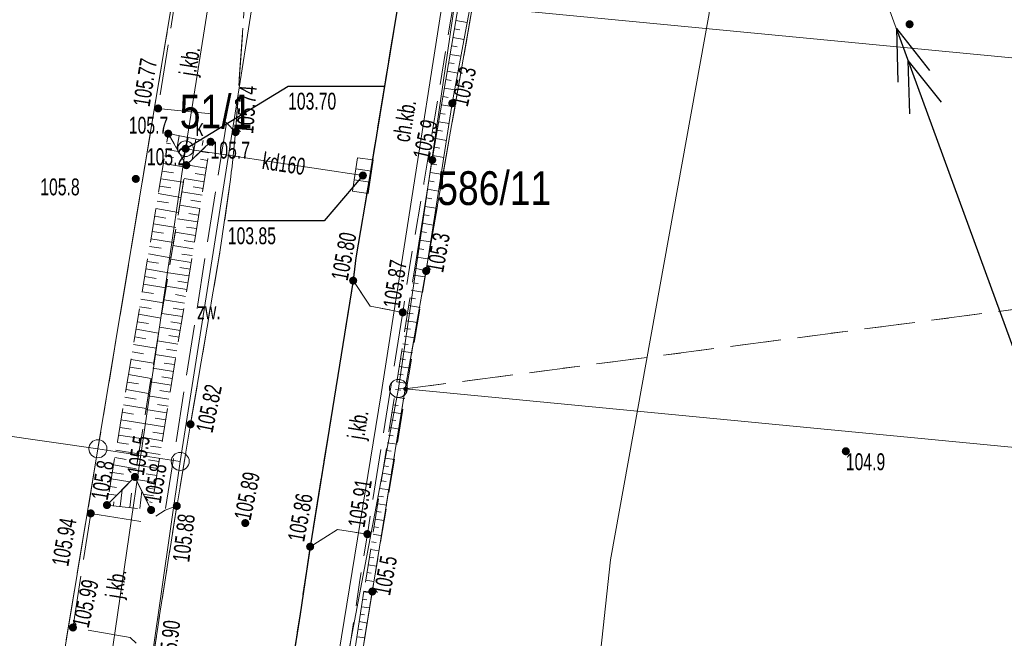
# Model space of a CAD drawing. Header units: inches. Extents: x 6497603 to 6502483, y 5925790 to 5934357.
# Tile 134 of 256: x 6500941 to 6500985, y 5926370 to 5926398. Entities that reach past the tile are written whole.
import ezdxf
from ezdxf.enums import TextEntityAlignment as Align

# ---------------------------------------------------------------- set-up
doc = ezdxf.new("R2010")
doc.units = ezdxf.units.IN
doc.header["$MEASUREMENT"] = 0
for name, pattern in [('1.5_0.75', [2.25, 1.5, -0.75]), ('2.25_0.75', [3, 2.25, -0.75]), ('219-1000', [0, 0]), ('egkk-1000', [3, 2.25, -0.75]), ('egug-1000', [1.5, 0.75, -0.75]), ('suep_sn_1000', [0, 0])]:
    doc.linetypes.add(name, pattern=pattern)
for name, color, linetype in [('000 Inne (niezydentyfikowane)', 7, 'Continuous'), ('202-punkt graniczny', 7, 'Continuous'), ('203-punkt graniczny', 7, 'Continuous'), ('211-numer działki ewidencyjnej', 7, 'Continuous'), ('217-kontur klasyfikacyjny', 7, 'Continuous'), ('218-kontur użytku gruntowego', 7, 'Continuous'), ('219-działka ewidencyjna', 7, 'Continuous'), ('chodnik', 7, 'Continuous'), ('chodnik-Atr17', 7, 'Continuous'), ('jezdnia', 7, 'Continuous'), ('jezdnia-Atr17', 7, 'Continuous'), ('kratka ściekowa', 7, 'Continuous'), ('krawężnik', 7, 'Continuous'), ('obszar utwardzony', 7, 'Continuous'), ('obszar utwardzony-Atr17', 7, 'Continuous'), ('pikieta naturalna', 7, 'Continuous'), ('pikieta naturalna-Atr2', 7, 'Continuous'), ('pikieta sztuczna', 7, 'Continuous'), ('pikieta sztuczna-Atr2', 7, 'Continuous'), ('przewód elektroenergetyczny średniego napięcia', 7, 'Continuous'), ('przewód kanalizacyjny', 7, 'Continuous'), ('przewód kanalizacyjny-Atr1', 7, 'Continuous'), ('przewód telekomunikacyjny podziemny', 7, 'Continuous'), ('rzędna', 7, 'Continuous'), ('rzędna-Atr2', 7, 'Continuous'), ('rzędna-Atr3', 7, 'Continuous'), ('skarpa nieumocniona', 7, 'Continuous'), ('skarpa umocniona', 7, 'Continuous'), ('studnia kanalizacyjna', 7, 'Continuous'), ('studnia kanalizacyjna-Atr17', 7, 'Continuous')]:
    doc.layers.add(name, color=color, linetype=linetype)
doc.styles.get("Standard").update_dxf_attribs({"font": 'arial.ttf'})

# ---------------------------------------------------------------- blocks, each defined once
blk = doc.blocks.new('202')
at = {"color": 0, "linetype": 'Continuous', "lineweight": 0}
blk.add_circle((0, 0), 0.4, dxfattribs=at)
blk = doc.blocks.new('203')
at = {"linetype": 'Continuous', "lineweight": 0}
h = blk.add_hatch(color=0, dxfattribs=at)
edge = h.paths.add_edge_path()
edge.add_arc((0, 0), 0.09, 0, 360)
blk = doc.blocks.new('PW01')
at = {"linetype": 'Continuous', "lineweight": 13}
h = blk.add_hatch(color=0, dxfattribs=at)
edge = h.paths.add_edge_path()
edge.add_arc((0, 0), 0.18, 0, 360)
blk = doc.blocks.new('US15')
at = {"color": 0, "linetype": 'Continuous', "lineweight": 13}
blk.add_circle((0, 0), 0.35, dxfattribs=at)
blk = doc.blocks.new('US05')
at = {"color": 0, "linetype": 'Continuous', "lineweight": 13}
for p, q in [((-0.75, -0.35), (-0.75, 0.35)), ((-0.75, 0.35), (-0.25, 0.35)), ((-0.25, -0.35), (-0.25, 0.35)), ((-0.25, 0.35), (0.25, 0.35)), ((0.25, -0.35), (0.25, 0.35)), ((0.25, 0.35), (0.75, 0.35)), ((0.75, -0.35), (0.75, 0.35)), ((-0.75, -0.35), (-0.25, -0.35)), ((-0.25, -0.35), (0.25, -0.35)), ((0.25, -0.35), (0.75, -0.35))]:
    blk.add_line(p, q, dxfattribs=at)
blk = doc.blocks.new('SUEP2')
at = {"color": 0, "linetype": 'Continuous'}
for p, q in [((7.54, 0), (5.29, 0.75)), ((9.04, 0), (6.79, 0.75)), ((25.54, 0), (23.29, 0.75)), ((27.04, 0), (24.79, 0.75)), ((0, 0), (9.04, 0)), ((7.54, 0), (5.29, -0.75)), ((9.04, 0), (6.79, -0.75)), ((9.04, 0), (27.04, 0)), ((25.54, 0), (23.29, -0.75)), ((27.04, 0), (24.79, -0.75))]:
    blk.add_line(p, q, dxfattribs=at)

msp = doc.modelspace()

# ---------------------------------------------------------------- linework, layer by layer
at = {"layer": '000 Inne (niezydentyfikowane)', "color": 7, "linetype": 'Continuous', "lineweight": 18, "flags": 128}
for points in [[(6500947.57, 5926392.76), (6500947.68, 5926392.75)], [(6500948.08, 5926392.81), (6500947.97, 5926392.23)], [(6500948.47, 5926392.73), (6500948.37, 5926392.22)], [(6500947.52, 5926392.48), (6500947.69, 5926392.45)], [(6500948.82, 5926392.66), (6500948.65, 5926391.75)], [(6500949.14, 5926392.6), (6500949.1, 5926392.37)], [(6500949.46, 5926392.54), (6500949.45, 5926392.53)], [(6500947.43, 5926391.91), (6500947.83, 5926391.84)], [(6500947.47, 5926392.19), (6500948.05, 5926392.1)], [(6500949.39, 5926392.05), (6500949.02, 5926392.11)], [(6500947.37, 5926391.57), (6500948.37, 5926391.41)], [(6500949.28, 5926391.37), (6500948.4, 5926391.51)], [(6500949.34, 5926391.71), (6500949.02, 5926391.76)], [(6500947.32, 5926391.24), (6500947.82, 5926391.16)], [(6500949.23, 5926391.06), (6500948.79, 5926391.13)], [(6500947.21, 5926390.57), (6500947.71, 5926390.49)], [(6500947.26, 5926390.9), (6500948.26, 5926390.74)], [(6500949.18, 5926390.76), (6500948.29, 5926390.91)], [(6500949.14, 5926390.47), (6500948.69, 5926390.54)], [(6500947.15, 5926390.24), (6500948.15, 5926390.07)], [(6500949.09, 5926390.17), (6500948.19, 5926390.31)], [(6500947.1, 5926389.9), (6500947.6, 5926389.82)], [(6500948.99, 5926389.57), (6500948.1, 5926389.72)], [(6500949.04, 5926389.87), (6500948.59, 5926389.94)], [(6500946.99, 5926389.23), (6500947.49, 5926389.15)], [(6500947.04, 5926389.57), (6500948.04, 5926389.4)], [(6500948.94, 5926389.28), (6500948.5, 5926389.35)], [(6500946.93, 5926388.9), (6500947.93, 5926388.73)], [(6500948.9, 5926388.98), (6500948, 5926389.12)], [(6500948.85, 5926388.68), (6500948.4, 5926388.75)], [(6500946.87, 5926388.56), (6500947.38, 5926388.48)], [(6500948.8, 5926388.38), (6500947.9, 5926388.52)], [(6500946.76, 5926387.89), (6500947.27, 5926387.81)], [(6500946.82, 5926388.23), (6500947.82, 5926388.06)], [(6500948.7, 5926387.78), (6500947.8, 5926387.93)], [(6500948.75, 5926388.08), (6500948.3, 5926388.15)], [(6500946.71, 5926387.56), (6500947.71, 5926387.39)], [(6500948.65, 5926387.48), (6500948.2, 5926387.55)], [(6500946.65, 5926387.22), (6500947.16, 5926387.14)], [(6500948.61, 5926387.18), (6500947.7, 5926387.33)], [(6500946.6, 5926386.89), (6500947.6, 5926386.72)], [(6500948.51, 5926386.58), (6500947.6, 5926386.72)], [(6500948.56, 5926386.88), (6500948.1, 5926386.95)], [(6500958.48, 5926386.62), (6500959, 5926386.54)], [(6500946.49, 5926386.22), (6500947.49, 5926386.05)], [(6500946.54, 5926386.55), (6500947.05, 5926386.47)], [(6500948.41, 5926385.98), (6500947.5, 5926386.12)], [(6500948.46, 5926386.28), (6500948.01, 5926386.35)], [(6500958.43, 5926386.28), (6500958.68, 5926386.24)], [(6500946.43, 5926385.88), (6500946.94, 5926385.8)], [(6500948.36, 5926385.67), (6500947.91, 5926385.75)], [(6500958.38, 5926385.94), (6500958.88, 5926385.86)], [(6500946.38, 5926385.55), (6500947.38, 5926385.38)], [(6500948.31, 5926385.37), (6500947.41, 5926385.52)], [(6500958.27, 5926385.26), (6500958.77, 5926385.18)], [(6500958.32, 5926385.6), (6500958.57, 5926385.56)], [(6500946.27, 5926384.88), (6500947.27, 5926384.71)], [(6500946.32, 5926385.21), (6500946.83, 5926385.13)], [(6500948.22, 5926384.77), (6500947.31, 5926384.91)], [(6500948.26, 5926385.07), (6500947.81, 5926385.14)], [(6500958.22, 5926384.92), (6500958.46, 5926384.89)], [(6500946.21, 5926384.54), (6500946.71, 5926384.46)], [(6500948.17, 5926384.46), (6500947.71, 5926384.54)], [(6500958.16, 5926384.59), (6500958.66, 5926384.51)], [(6500946.16, 5926384.21), (6500947.16, 5926384.04)], [(6500948.12, 5926384.16), (6500947.21, 5926384.31)], [(6500948.07, 5926383.86), (6500947.61, 5926383.93)], [(6500958.11, 5926384.25), (6500958.35, 5926384.21)], [(6500946.05, 5926383.54), (6500947.05, 5926383.37)], [(6500946.1, 5926383.87), (6500946.6, 5926383.79)], [(6500948.02, 5926383.55), (6500947.11, 5926383.7)], [(6500958, 5926383.57), (6500958.24, 5926383.53)], [(6500958.06, 5926383.91), (6500958.54, 5926383.83)], [(6500945.99, 5926383.2), (6500946.49, 5926383.12)], [(6500947.92, 5926382.94), (6500947.01, 5926383.09)], [(6500947.97, 5926383.25), (6500947.51, 5926383.32)], [(6500957.95, 5926383.23), (6500958.43, 5926383.16)], [(6500945.94, 5926382.87), (6500946.94, 5926382.7)], [(6500947.87, 5926382.64), (6500947.41, 5926382.71)], [(6500957.9, 5926382.89), (6500958.13, 5926382.85)], [(6500945.83, 5926382.2), (6500946.83, 5926382.03)], [(6500945.88, 5926382.53), (6500946.38, 5926382.45)], [(6500947.82, 5926382.33), (6500946.9, 5926382.48)], [(6500957.79, 5926382.21), (6500958.02, 5926382.18)], [(6500957.84, 5926382.55), (6500958.31, 5926382.48)], [(6500945.77, 5926381.86), (6500946.27, 5926381.78)], [(6500947.72, 5926381.72), (6500946.8, 5926381.87)], [(6500947.77, 5926382.03), (6500947.31, 5926382.1)], [(6500957.74, 5926381.87), (6500958.2, 5926381.8)], [(6500945.72, 5926381.53), (6500946.72, 5926381.36)], [(6500947.67, 5926381.41), (6500947.21, 5926381.49)], [(6500957.68, 5926381.54), (6500957.91, 5926381.5)], [(6500945.66, 5926381.19), (6500946.16, 5926381.11)], [(6500947.62, 5926381.11), (6500946.7, 5926381.25)], [(6500947.58, 5926380.8), (6500947.11, 5926380.87)], [(6500957.63, 5926381.2), (6500958.09, 5926381.13)], [(6500945.55, 5926380.52), (6500946.05, 5926380.44)], [(6500945.6, 5926380.86), (6500946.61, 5926380.69)], [(6500947.53, 5926380.49), (6500946.6, 5926380.64)], [(6500957.53, 5926380.52), (6500957.97, 5926380.45)], [(6500957.58, 5926380.86), (6500957.8, 5926380.82)], [(6500945.49, 5926380.19), (6500946.5, 5926380.02)], [(6500947.43, 5926379.88), (6500946.5, 5926380.03)], [(6500947.48, 5926380.18), (6500947.01, 5926380.26)], [(6500957.47, 5926380.18), (6500957.69, 5926380.15)], [(6500945.44, 5926379.85), (6500945.94, 5926379.77)], [(6500947.38, 5926379.57), (6500946.91, 5926379.64)], [(6500957.42, 5926379.84), (6500957.86, 5926379.77)], [(6500945.33, 5926379.18), (6500945.83, 5926379.1)], [(6500945.38, 5926379.51), (6500946.39, 5926379.35)], [(6500947.33, 5926379.26), (6500946.4, 5926379.41)], [(6500957.31, 5926379.16), (6500957.75, 5926379.1)], [(6500957.37, 5926379.5), (6500957.58, 5926379.47)], [(6500945.27, 5926378.84), (6500946.28, 5926378.68)], [(6500947.23, 5926378.64), (6500946.3, 5926378.79)], [(6500947.28, 5926378.95), (6500946.81, 5926379.02)], [(6500957.26, 5926378.82), (6500957.48, 5926378.79)], [(6500945.22, 5926378.51), (6500945.72, 5926378.43)], [(6500947.18, 5926378.33), (6500946.71, 5926378.41)], [(6500957.21, 5926378.49), (6500957.63, 5926378.42)], [(6500945.11, 5926377.85), (6500945.61, 5926377.77)], [(6500945.16, 5926378.18), (6500946.17, 5926378.01)], [(6500947.13, 5926378.02), (6500946.2, 5926378.17)], [(6500957.1, 5926377.81), (6500957.52, 5926377.74)], [(6500957.15, 5926378.15), (6500957.37, 5926378.11)], [(6500945.06, 5926377.56), (6500945.89, 5926377.43)], [(6500947.03, 5926377.4), (6500946.16, 5926377.54)], [(6500947.08, 5926377.71), (6500946.61, 5926377.79)], [(6500957.05, 5926377.47), (6500957.26, 5926377.44)], [(6500945.01, 5926377.23), (6500945.3, 5926377.18)], [(6500945.46, 5926376.33), (6500945.54, 5926377.08)], [(6500946.33, 5926376.24), (6500946.42, 5926377.02)], [(6500946.98, 5926377.11), (6500946.65, 5926377.16)], [(6500956.99, 5926377.13), (6500957.41, 5926377.07)], [(6500944.95, 5926376.89), (6500945.3, 5926376.84)], [(6500945.16, 5926376.37), (6500945.18, 5926376.55)], [(6500945.89, 5926376.29), (6500945.96, 5926376.93)], [(6500946.93, 5926376.81), (6500946.48, 5926376.89)], [(6500946.88, 5926376.52), (6500946.76, 5926376.54)], [(6500956.94, 5926376.79), (6500957.15, 5926376.76)], [(6500946.84, 5926376.23), (6500946.8, 5926376.23)], [(6500956.84, 5926376.11), (6500957.04, 5926376.08)], [(6500956.89, 5926376.45), (6500957.29, 5926376.39)], [(6500956.78, 5926375.77), (6500957.18, 5926375.71)], [(6500956.73, 5926375.44), (6500956.93, 5926375.41)], [(6500956.62, 5926374.76), (6500956.82, 5926374.73)], [(6500956.68, 5926375.1), (6500957.07, 5926375.04)], [(6500956.57, 5926374.42), (6500956.95, 5926374.36)], [(6500956.52, 5926374.08), (6500956.71, 5926374.05)], [(6500956.46, 5926373.74), (6500956.84, 5926373.68)], [(6500956.36, 5926373.06), (6500956.72, 5926373.01)], [(6500956.41, 5926373.4), (6500956.6, 5926373.37)]]:
    msp.add_lwpolyline(points, dxfattribs=at)
at = {"layer": '217-kontur klasyfikacyjny', "color": 3, "linetype": 'egkk-1000', "lineweight": 18, "flags": 128}
for points in [[(6500944.47, 5926378.9), (6500950.44, 5926414.92)], [(6500961.1, 5926398.56), (6500958.11, 5926381.56)], [(6501034.28, 5926391.51), (6500958.11, 5926381.56)], [(6500958.11, 5926381.56), (6500955.29, 5926364.21)], [(6500941.59, 5926361.53), (6500944.47, 5926378.9)]]:
    msp.add_lwpolyline(points, dxfattribs=at)
at = {"layer": '218-kontur użytku gruntowego', "color": 3, "linetype": 'egug-1000', "lineweight": 18, "flags": 128}
for points in [[(6500944.47, 5926378.9), (6500950.44, 5926414.92)], [(6500961.1, 5926398.56), (6500958.11, 5926381.56)], [(6501034.28, 5926391.51), (6500958.11, 5926381.56)], [(6500958.11, 5926381.56), (6500955.29, 5926364.21)], [(6500941.59, 5926361.53), (6500944.47, 5926378.9)]]:
    msp.add_lwpolyline(points, dxfattribs=at)
at = {"layer": '219-działka ewidencyjna', "color": 3, "linetype": '219-1000', "lineweight": 18, "flags": 128}
for points in [[(6500950.44, 5926414.92), (6500944.47, 5926378.9)], [(6500953.81, 5926414.46), (6500948.12, 5926378.34)], [(6500957.81, 5926381.58), (6500960.3, 5926398.63)], [(6500958.11, 5926381.56), (6500961.1, 5926398.56)], [(6501172.43, 5926378.31), (6500961.1, 5926398.56)], [(6500944.47, 5926378.9), (6500834.15, 5926394.77)], [(6500954.87, 5926366.01), (6500957.81, 5926381.58)], [(6500955.29, 5926364.21), (6500958.11, 5926381.56)], [(6500957.81, 5926381.58), (6500958.11, 5926381.56)], [(6501001.32, 5926377.4), (6500958.11, 5926381.56)], [(6500944.47, 5926378.9), (6500941.03, 5926358.07)], [(6500948.12, 5926378.34), (6500944.47, 5926378.9)], [(6500948.12, 5926378.34), (6500943.19, 5926343.99)]]:
    msp.add_lwpolyline(points, dxfattribs=at)
at = {"layer": 'chodnik', "color": 7, "linetype": '1.5_0.75', "lineweight": 18, "flags": 128}
for points in [[(6500958.4, 5926402.16), (6500959.55, 5926402.95), (6500960.9, 5926402.71), (6500960.58, 5926400.7), (6500958.94, 5926390.7), (6500958.3, 5926386.95), (6500958, 5926384.96), (6500956.56, 5926385.23), (6500955.8, 5926386.37), (6500955.92, 5926387.39), (6500956.52, 5926390.93), (6500958.2, 5926401.16)], [(6500953.89, 5926374.55), (6500955.1, 5926375.31), (6500956.43, 5926375.11), (6500956.1, 5926373.07), (6500955.59, 5926369.68), (6500954.98, 5926365.59), (6500954.44, 5926361.78), (6500953.83, 5926356.79), (6500953.4, 5926352.82), (6500953, 5926348.82), (6500952.64, 5926344.85), (6500952.46, 5926342.84), (6500952.24, 5926339.89), (6500952.16, 5926337.88), (6500952.08, 5926335.55), (6500952.05, 5926333.89), (6500950.56, 5926333.88), (6500949.64, 5926334.74), (6500949.68, 5926335.75), (6500949.76, 5926338.7), (6500949.87, 5926340.76), (6500950.2, 5926344.71), (6500950.56, 5926348.7), (6500950.83, 5926351.7), (6500951.27, 5926355.63), (6500951.62, 5926358.68), (6500951.98, 5926361.63), (6500952.26, 5926363.66), (6500952.69, 5926366.58), (6500953.08, 5926369.21), (6500953.44, 5926371.55), (6500953.73, 5926373.46)]]:
    msp.add_lwpolyline(points, close=True, dxfattribs=at)
at = {"layer": 'jezdnia', "color": 7, "linetype": '2.25_0.75', "lineweight": 18, "flags": 128}
for points in [[(6500967.52, 5926475.78), (6500970.47, 5926475.3), (6500970.34, 5926474.17), (6500969.68, 5926470.3), (6500969.49, 5926469.27), (6500968.64, 5926464.1), (6500968.02, 5926460.39), (6500966.41, 5926450.57), (6500964.71, 5926440.65), (6500963.12, 5926430.78), (6500961.32, 5926419.97), (6500959.67, 5926410.08), (6500959.52, 5926409.05), (6500958.4, 5926402.16), (6500958.2, 5926401.16), (6500956.52, 5926390.93), (6500955.92, 5926387.39), (6500955.8, 5926386.37), (6500953.89, 5926374.55), (6500953.73, 5926373.46), (6500953.44, 5926371.55), (6500953.08, 5926369.21), (6500952.69, 5926366.58), (6500952.26, 5926363.66), (6500951.98, 5926361.63), (6500951.62, 5926358.68), (6500951.27, 5926355.63), (6500950.83, 5926351.7), (6500950.56, 5926348.7), (6500950.2, 5926344.71), (6500949.87, 5926340.76), (6500949.76, 5926338.7), (6500949.68, 5926335.75), (6500949.64, 5926334.74), (6500949.52, 5926328.23), (6500949.49, 5926327.2), (6500949.48, 5926325.22), (6500949.47, 5926322.2), (6500949.55, 5926319.76), (6500949.66, 5926317.23), (6500949.84, 5926313.23), (6500950.01, 5926310.21), (6500950.17, 5926308.21), (6500950.43, 5926305.18), (6500950.74, 5926302.26), (6500951.06, 5926299.26), (6500951.49, 5926295.58), (6500952.08, 5926290.33), (6500952.73, 5926285.4), (6500953.13, 5926282.44), (6500953.57, 5926279.4), (6500954.04, 5926276.46), (6500954.41, 5926274.33), (6500954.74, 5926272.49), (6500955.37, 5926269.55), (6500956.06, 5926266.66), (6500956.52, 5926264.7), (6500957.04, 5926262.72), (6500957.79, 5926259.85), (6500958.59, 5926257.01), (6500959.46, 5926254.06), (6500960.33, 5926251.13), (6500961.47, 5926247.41), (6500962.32, 5926244.49), (6500963.34, 5926241.33), (6500964.48, 5926237.89), (6500965.5, 5926234.96), (6500966.14, 5926233.14), (6500966.53, 5926232.14), (6500968.88, 5926225.61), (6500969.29, 5926224.6), (6500970.02, 5926222.74), (6500970.38, 5926221.87), (6500971.84, 5926218.15), (6500972.99, 5926215.36), (6500974.13, 5926212.6), (6500975.34, 5926209.86), (6500976.57, 5926207.09), (6500977.79, 5926204.36), (6500979.13, 5926201.69), (6500980.03, 5926199.93), (6500981.16, 5926197.8), (6500982.17, 5926195.97), (6500982.82, 5926194.92), (6500983.5, 5926193.77), (6500984.62, 5926192.1), (6500985.77, 5926190.49), (6500986.98, 5926188.92), (6500988.2, 5926187.36), (6500989.17, 5926186.2), (6500990.87, 5926184.3), (6500992.5, 5926182.51), (6500994.27, 5926180.73), (6500995.76, 5926179.32), (6500997.26, 5926177.93), (6500997.98, 5926177.32), (6500999.49, 5926176), (6501001.04, 5926174.69), (6501002.64, 5926173.48), (6501003.77, 5926172.66), (6501005.08, 5926171.78), (6501006.76, 5926170.76), (6501009.35, 5926169.19), (6501011.02, 5926168.15), (6501012.75, 5926167), (6501015.2, 5926165.27), (6501017.63, 5926163.53), (6501019.23, 5926162.32), (6501020.36, 5926161.31), (6501021.45, 5926160.26), (6501022.54, 5926159.21), (6501023.77, 5926157.9), (6501024.43, 5926157.12), (6501025.28, 5926156.11), (6501026.36, 5926154.87), (6501027.57, 5926153.3), (6501028.15, 5926152.45), (6501028.65, 5926151.68), (6501029.28, 5926150.71), (6501030.17, 5926149.6), (6501030.99, 5926148.6), (6501031.86, 5926147.75), (6501032.71, 5926147), (6501033.36, 5926146.49), (6501034.56, 5926145.76), (6501035.84, 5926145.14), (6501037.14, 5926144.59), (6501038.54, 5926143.97), (6501039.7, 5926143.38), (6501041.25, 5926142.34), (6501042.55, 5926141.23), (6501043.36, 5926140.29), (6501044.15, 5926139.04), (6501044.95, 5926137.68), (6501045.97, 5926135.97), (6501046.76, 5926134.83), (6501047.06, 5926134.43), (6501047.46, 5926133.9), (6501048.29, 5926133.07), (6501049.15, 5926132.29), (6501050.1, 5926131.67), (6501051.14, 5926131.14), (6501052.32, 5926130.71), (6501053.32, 5926130.44), (6501054.33, 5926130.26), (6501054.81, 5926130.11), (6501059.21, 5926129.52), (6501060.24, 5926129.37), (6501062.18, 5926128.95), (6501065.52, 5926128.17), (6501067.51, 5926127.68), (6501067.94, 5926127.56), (6501072.36, 5926126.36), (6501076.16, 5926125.39), (6501077, 5926125.24), (6501079.93, 5926124.73), (6501091.81, 5926122.96), (6501106.86, 5926120.63), (6501107.86, 5926120.45), (6501114.26, 5926119.46), (6501115.28, 5926119.31), (6501129.17, 5926117.14), (6501141.73, 5926115.29), (6501155.8, 5926113.1), (6501156.84, 5926112.94), (6501163.71, 5926111.96), (6501164.73, 5926111.81), (6501169.7, 5926111.07), (6501186.02, 5926108.73), (6501187.04, 5926108.57), (6501197.9, 5926107.02), (6501198.93, 5926106.86), (6501209.44, 5926105.01), (6501213.12, 5926104.73), (6501214.13, 5926104.59), (6501218.06, 5926103.95), (6501219.09, 5926103.82), (6501225, 5926102.98), (6501226.03, 5926103), (6501226.9, 5926103.16), (6501227.59, 5926103.32), (6501228.34, 5926103.71), (6501228.93, 5926104.14), (6501229.4, 5926105.03), (6501229.75, 5926106.03), (6501230.03, 5926107.51), (6501230.13, 5926108.51), (6501230.41, 5926111.43), (6501235.51, 5926111.16), (6501235.42, 5926108.23), (6501235.48, 5926107.23), (6501235.64, 5926106.46), (6501236.12, 5926105.41), (6501236.84, 5926104.54), (6501237.77, 5926103.89), (6501238.91, 5926103.49), (6501240.04, 5926103.43), (6501241.16, 5926103.54), (6501242.17, 5926103.85), (6501243.16, 5926104.12), (6501253.15, 5926106.97), (6501253.23, 5926106.89), (6501254.28, 5926103.94), (6501255.15, 5926100.97), (6501254.99, 5926100.67), (6501253.62, 5926100.28), (6501252.65, 5926100), (6501249.77, 5926099.21), (6501248.73, 5926098.94), (6501244.96, 5926097.81), (6501243.92, 5926097.57), (6501242.05, 5926097.03), (6501240.92, 5926096.64), (6501239.24, 5926095.9), (6501238.04, 5926095.27), (6501237.2, 5926094.68), (6501236.35, 5926093.84), (6501235.38, 5926092.95), (6501234.5, 5926091.83), (6501233.74, 5926090.74), (6501233.24, 5926089.73), (6501232.77, 5926088.7), (6501232.51, 5926087.65), (6501232.15, 5926085.66), (6501231.07, 5926079.74), (6501230.21, 5926075.13), (6501227.92, 5926063.04), (6501227.8, 5926062.48), (6501227.76, 5926061.73), (6501227.77, 5926061.08), (6501227.88, 5926060.39), (6501228.08, 5926059.83), (6501228.38, 5926059.33), (6501228.85, 5926058.88), (6501229.59, 5926058.46), (6501230.48, 5926058.18), (6501231.24, 5926057.98), (6501236.18, 5926057.48), (6501247.14, 5926056.54), (6501247.78, 5926056.32), (6501247.32, 5926053.12), (6501247.25, 5926050.18), (6501240.84, 5926050.54), (6501235.01, 5926051.15), (6501232.93, 5926051.11), (6501231.58, 5926051.14), (6501230.74, 5926051.16), (6501229.93, 5926051.11), (6501229.08, 5926050.94), (6501228.33, 5926050.61), (6501227.56, 5926049.99), (6501227.03, 5926049.46), (6501226.57, 5926048.76), (6501226.26, 5926048.04), (6501226.07, 5926047), (6501224.9, 5926038.07), (6501224.76, 5926037.04), (6501223.95, 5926030.65), (6501223.78, 5926029.64), (6501222.8, 5926021.69), (6501222.62, 5926020.67), (6501221.85, 5926014.28), (6501221.72, 5926013.21), (6501220.01, 5926001.35), (6501219.92, 5926000.35), (6501218.92, 5925993.96), (6501218.73, 5925992.94), (6501217.59, 5925985.53), (6501217.19, 5925983.25), (6501216.34, 5925978.62), (6501216.11, 5925977.64), (6501215.34, 5925973.74), (6501215.12, 5925972.71), (6501214.1, 5925967.79), (6501212.17, 5925958.57), (6501211.6, 5925955.9), (6501210.39, 5925950.18), (6501210.15, 5925949.2), (6501208.72, 5925942.4), (6501208.51, 5925941.33), (6501206.97, 5925934), (6501206.1, 5925929.6), (6501205.96, 5925928.62), (6501203.95, 5925916.84), (6501200.99, 5925899.07), (6501197.27, 5925877.8), (6501197.19, 5925877.04), (6501197.19, 5925876.24), (6501197.31, 5925875.07), (6501197.66, 5925873.98), (6501197.97, 5925873.22), (6501198.63, 5925872.3), (6501199.23, 5925871.72), (6501199.74, 5925871.37), (6501200.42, 5925871.01), (6501201.38, 5925870.71), (6501202.44, 5925870.55), (6501201.55, 5925864.88), (6501201.24, 5925864.89), (6501200.2, 5925864.97), (6501198.98, 5925864.81), (6501197.51, 5925864.23), (6501196.67, 5925863.67), (6501195.78, 5925862.79), (6501195.34, 5925862.22), (6501195.05, 5925861.84), (6501194.69, 5925861.34), (6501194.31, 5925860.58), (6501193.88, 5925859.32), (6501193.66, 5925858.13), (6501191.37, 5925844.58), (6501188.63, 5925845.69), (6501186.06, 5925846.29), (6501188.34, 5925859.28), (6501189.55, 5925865.75), (6501190.19, 5925869.41), (6501190.72, 5925872.53), (6501192, 5925879.57), (6501195.3, 5925899.15), (6501198.39, 5925917.25), (6501200.06, 5925927.91), (6501200.49, 5925930.37), (6501201.43, 5925935.3), (6501202.26, 5925939.27), (6501205.89, 5925956.67), (6501206.71, 5925960.26), (6501209.44, 5925973.27), (6501210.33, 5925977.62), (6501211, 5925981.11), (6501211.51, 5925984.07), (6501211.73, 5925985.08), (6501212.62, 5925991.03), (6501213.62, 5925996.92), (6501213.83, 5925997.96), (6501214.76, 5926004.82), (6501214.89, 5926005.86), (6501216.15, 5926014.76), (6501216.28, 5926015.75), (6501217.09, 5926022.16), (6501217.19, 5926023.22), (6501218.27, 5926030.95), (6501221.29, 5926054.94), (6501221.42, 5926055.98), (6501222.24, 5926062.4), (6501222.34, 5926063.44), (6501224.16, 5926076.33), (6501224.9, 5926081.72), (6501225.66, 5926087.21), (6501225.76, 5926088.39), (6501225.79, 5926089.57), (6501225.74, 5926090.79), (6501225.65, 5926091.85), (6501225.41, 5926093.04), (6501225.02, 5926094.16), (6501224.47, 5926095.07), (6501223.68, 5926095.94), (6501222.87, 5926096.5), (6501222, 5926096.87), (6501221.03, 5926097.17), (6501220.05, 5926097.37), (6501218.15, 5926097.65), (6501217.08, 5926097.83), (6501213.18, 5926098.37), (6501212.16, 5926098.52), (6501210.21, 5926098.79), (6501209.19, 5926099), (6501203.73, 5926099.73), (6501202.71, 5926099.87), (6501199.75, 5926100.28), (6501198.75, 5926100.43), (6501192.84, 5926101.32), (6501191.84, 5926101.46), (6501178.52, 5926103.46), (6501168.08, 5926104.92), (6501167.07, 5926105.07), (6501161.11, 5926105.95), (6501160.15, 5926106.11), (6501141.22, 5926108.96), (6501128.91, 5926110.87), (6501107.19, 5926114.24), (6501091.02, 5926116.76), (6501087.03, 5926117.36), (6501085.63, 5926117.57), (6501084.66, 5926117.74), (6501082.7, 5926117.91), (6501080.66, 5926118.01), (6501077.67, 5926118.12), (6501076.66, 5926118.16), (6501075.65, 5926118.1), (6501074.96, 5926118.04), (6501074.24, 5926117.87), (6501073.45, 5926117.58), (6501072.83, 5926117.24), (6501072.24, 5926116.73), (6501071.92, 5926116.36), (6501071.6, 5926115.95), (6501071.13, 5926115.07), (6501070.2, 5926112.15), (6501069.14, 5926109.35), (6501065.67, 5926107.67), (6501060.98, 5926105.37), (6501056.17, 5926102.92), (6501047.77, 5926098.64), (6501039.02, 5926094.25), (6501035.19, 5926092.32), (6501033.38, 5926091.57), (6501031.9, 5926091.17), (6501030.72, 5926091), (6501029.45, 5926090.96), (6501027.96, 5926091.09), (6501026.37, 5926091.21), (6501025.08, 5926091.02), (6501023.8, 5926090.63), (6501022.54, 5926089.24), (6501020.92, 5926087.38), (6501018.93, 5926085.36), (6501016.88, 5926083.52), (6501014.11, 5926081.3), (6501011.15, 5926079.19), (6501008.09, 5926077.35), (6501004.66, 5926075.72), (6501000.14, 5926073.66), (6500996.05, 5926071.78), (6500991.19, 5926069.54), (6500987.22, 5926067.8), (6500985.88, 5926070.25), (6500984.5, 5926072.54), (6500990.81, 5926076.24), (6500997.85, 5926080.69), (6501004.96, 5926085.16), (6501007.77, 5926086.97), (6501009.89, 5926088.54), (6501012.32, 5926090.44), (6501014.72, 5926092.81), (6501016.4, 5926095.01), (6501018.1, 5926097.7), (6501019.49, 5926099.95), (6501021.13, 5926103.12), (6501021.79, 5926104.63), (6501021.73, 5926104.89), (6501022.4, 5926106.7), (6501022.77, 5926107.65), (6501022.96, 5926108.66), (6501023.19, 5926109.6), (6501023.35, 5926110.74), (6501023.42, 5926111.89), (6501023.37, 5926112.99), (6501023.17, 5926114.21), (6501022.81, 5926115.94), (6501022.34, 5926117.28), (6501021.93, 5926118.41), (6501021.38, 5926119.39), (6501020.82, 5926120.06), (6501020.31, 5926120.58), (6501019.37, 5926121.14), (6501018.64, 5926121.59), (6501017.79, 5926122.01), (6501016.87, 5926122.36), (6501016.07, 5926122.61), (6501015.13, 5926122.79), (6501014.32, 5926122.89), (6501013.3, 5926122.96), (6501011.3, 5926123.02), (6501010.28, 5926123.07), (6501008.82, 5926123.15), (6501007.35, 5926123.27), (6501006.78, 5926123.46), (6501004.62, 5926123.76), (6501002.02, 5926124.18), (6501000.54, 5926124.46), (6500997.95, 5926125.21), (6500994.57, 5926126.41), (6500989.34, 5926128.79), (6500983.15, 5926131.79), (6500980.24, 5926133), (6500976.92, 5926134.27), (6500973.27, 5926135.38), (6500969.21, 5926136.46), (6500966.14, 5926137.16), (6500962.38, 5926137.84), (6500956.83, 5926138.72), (6500951.6, 5926139.58), (6500948.09, 5926140.28), (6500941.13, 5926141.59), (6500936.68, 5926142.36), (6500936.26, 5926142.38), (6500936.91, 5926144.94), (6500937.28, 5926147.22), (6500938.48, 5926147.26), (6500944.87, 5926146.1), (6500952.28, 5926144.84), (6500952.45, 5926144.94), (6500957.36, 5926144.12), (6500958.42, 5926144.02), (6500960.33, 5926143.82), (6500961.34, 5926143.73), (6500962.4, 5926143.7), (6500964.35, 5926143.61), (6500966.38, 5926143.52), (6500968.34, 5926143.33), (6500970.37, 5926142.99), (6500972.16, 5926142.64), (6500975.22, 5926141.96), (6500978.14, 5926141.2), (6500980.07, 5926140.59), (6500984.84, 5926139.11), (6500988.6, 5926137.98), (6500991.96, 5926137.02), (6500993.89, 5926136.41), (6500996.3, 5926135.75), (6500998.23, 5926135.25), (6500999.76, 5926134.9), (6501002.22, 5926134.43), (6501003.59, 5926134.13), (6501004.64, 5926133.95), (6501005.57, 5926133.82), (6501006.54, 5926133.72), (6501007.41, 5926133.65), (6501008.58, 5926133.66), (6501009.4, 5926133.71), (6501010.99, 5926133.99), (6501012.51, 5926134.33), (6501013.46, 5926134.67), (6501014.17, 5926134.95), (6501015.06, 5926135.45), (6501015.72, 5926135.84), (6501016.55, 5926136.42), (6501017.28, 5926137.05), (6501017.97, 5926137.76), (6501018.59, 5926138.35), (6501019.09, 5926139.31), (6501019.34, 5926140.2), (6501019.48, 5926141.24), (6501019.5, 5926142.22), (6501019.53, 5926143.17), (6501019.42, 5926144.33), (6501019.23, 5926145.48), (6501018.9, 5926146.66), (6501018.59, 5926147.63), (6501018.18, 5926148.39), (6501017.57, 5926149.31), (6501017.02, 5926149.96), (6501016.24, 5926150.87), (6501015.1, 5926152.17), (6501013.64, 5926153.83), (6501013.57, 5926154), (6501012.46, 5926155.3), (6501009.41, 5926158.38), (6501006.55, 5926161.1), (6501003.79, 5926163.84), (6501000.27, 5926167.22), (6500997.75, 5926169.48), (6500994.93, 5926171.9), (6500993.22, 5926173.37), (6500990.08, 5926176.36), (6500986.16, 5926180.45), (6500984.36, 5926182.53), (6500983.92, 5926182.88), (6500982.09, 5926185.15), (6500980.83, 5926186.8), (6500979.72, 5926188.4), (6500979.64, 5926188.64), (6500977.9, 5926191.3), (6500976.68, 5926193.39), (6500974.4, 5926197.5), (6500971.6, 5926203.33), (6500970.2, 5926206.34), (6500968.02, 5926211.54), (6500966.1, 5926216.13), (6500964.42, 5926220.5), (6500963.39, 5926223.18), (6500962.78, 5926224.79), (6500960.85, 5926229.86), (6500958.92, 5926235.34), (6500957.26, 5926240.34), (6500955.77, 5926245.22), (6500954.5, 5926249.48), (6500953.02, 5926254.47), (6500951.16, 5926261.1), (6500950.63, 5926263.22), (6500949.44, 5926268.23), (6500948.4, 5926273.5), (6500947.44, 5926279.19), (6500946.72, 5926284.52), (6500945.98, 5926290.57), (6500945.39, 5926295.06), (6500944.64, 5926301.22), (6500943.99, 5926308.19), (6500943.71, 5926313.06), (6500943.38, 5926320.02), (6500943.36, 5926324.68), (6500943.39, 5926329.54), (6500943.52, 5926335.16), (6500943.63, 5926336.77), (6500943.87, 5926342.09), (6500944.45, 5926348.6), (6500944.89, 5926353.17), (6500945.31, 5926356.92), (6500946, 5926362.7), (6500946.75, 5926367.77), (6500946.9, 5926369.53), (6500947.97, 5926376.36), (6500948.58, 5926379.99), (6500949.87, 5926387.54), (6500950.36, 5926390.87), (6500950.58, 5926392.97), (6500951.07, 5926399.96), (6500951.2, 5926400.17), (6500951.56, 5926405.22), (6500951.74, 5926408.6), (6500951.86, 5926412.25), (6500952.04, 5926414.31), (6500952.81, 5926417.99), (6500953.87, 5926422.25), (6500955.38, 5926427.84), (6500956.84, 5926433.28), (6500957.79, 5926436.87), (6500958.47, 5926439.89), (6500959.31, 5926444.93), (6500960.75, 5926453.89), (6500962.75, 5926465.71), (6500964.63, 5926476.24)], [(6500947.94, 5926399.09), (6500950.03, 5926398.86), (6500950.68, 5926399.57), (6500951.07, 5926399.96), (6500950.58, 5926392.97), (6500950.17, 5926393.38), (6500949.73, 5926393.76), (6500947.14, 5926394.02)], [(6500955.8, 5926386.37), (6500956.56, 5926385.23), (6500958, 5926384.96), (6500956.43, 5926375.11), (6500955.1, 5926375.31), (6500953.89, 5926374.55)], [(6500944.15, 5926376.03), (6500946.59, 5926375.63), (6500947.46, 5926376.18), (6500947.97, 5926376.36), (6500946.9, 5926369.53), (6500946.45, 5926370), (6500945.9, 5926370.52), (6500943.36, 5926370.96)]]:
    msp.add_lwpolyline(points, close=True, dxfattribs=at)
at = {"layer": 'krawężnik', "color": 7, "linetype": 'Continuous', "lineweight": 25, "flags": 128}
msp.add_lwpolyline([(6500963.12, 5926430.78), (6500961.32, 5926419.97), (6500959.67, 5926410.08), (6500959.52, 5926409.05), (6500958.4, 5926402.16), (6500958.2, 5926401.16), (6500956.52, 5926390.93), (6500955.92, 5926387.39), (6500955.8, 5926386.37), (6500953.89, 5926374.55), (6500953.73, 5926373.46), (6500953.44, 5926371.55), (6500953.08, 5926369.21)], dxfattribs=at)
at = {"layer": 'obszar utwardzony', "color": 7, "linetype": '2.25_0.75', "lineweight": 18, "flags": 128}
msp.add_lwpolyline([(6500950.17, 5926393.38), (6500950.58, 5926392.97), (6500950.36, 5926390.87), (6500949.87, 5926387.54), (6500948.58, 5926379.99), (6500947.97, 5926376.36), (6500947.46, 5926376.18)], close=True, dxfattribs=at)
at = {"layer": 'przewód elektroenergetyczny średniego napięcia', "color": 1, "linetype": 'suep_sn_1000', "lineweight": 18, "flags": 128}
msp.add_lwpolyline([(6500989.2, 5926372.17), (6500953.47, 5926469.86)], dxfattribs=at)
at = {"layer": 'przewód kanalizacyjny', "color": 34, "linetype": 'Continuous', "lineweight": 18, "flags": 128}
for points in [[(6500955.55, 5926437.7), (6500948.36, 5926392.23)], [(6500948.36, 5926392.23), (6500944.74, 5926367.47), (6500943.05, 5926355.29), (6500941.79, 5926339.13)], [(6500956.23, 5926391.04), (6500948.36, 5926392.23)]]:
    msp.add_lwpolyline(points, dxfattribs=at)
at = {"layer": 'przewód telekomunikacyjny podziemny', "color": 30, "linetype": 'Continuous', "lineweight": 18, "flags": 128}
for points in [[(6500981.59, 5926441.29), (6500972.21, 5926403.46), (6500971.6, 5926398.24), (6500967.22, 5926373.97), (6500964.87, 5926352.14), (6500964.01, 5926324.69), (6500966.82, 5926290.3), (6500969.69, 5926271.76), (6500988.98, 5926227.78), (6500995.03, 5926212.09), (6501018.61, 5926173.87), (6501046.87, 5926147.87), (6501065.95, 5926135.56), (6501101.3, 5926126.31), (6501128.92, 5926119.03), (6501135.95, 5926116.74), (6501157.85, 5926113.42), (6501180.44, 5926110.09), (6501188.62, 5926109.56), (6501188.67, 5926109.35)], [(6500964.2, 5926424.48), (6500961.05, 5926407.01), (6500957.04, 5926381.34), (6500952.59, 5926354.03), (6500951.25, 5926342.23), (6500952.24, 5926334.23), (6500952.04, 5926320.21), (6500952.82, 5926299.37), (6500953.83, 5926296.39), (6500956.7, 5926277.57), (6500960.25, 5926258.95)]]:
    msp.add_lwpolyline(points, dxfattribs=at)
at = {"layer": 'rzędna-Atr2', "color": 7, "flags": 128}
for points in [[(6500948.36, 5926392.23), (6500952.91, 5926395.01), (6500957.177, 5926395.01)], [(6500956.23, 5926391.04), (6500954.51, 5926389.03), (6500950.235, 5926389.03)]]:
    msp.add_lwpolyline(points, dxfattribs=at)
at = {"layer": 'skarpa nieumocniona', "color": 7, "linetype": '1.5_0.75', "lineweight": 18, "flags": 128}
for points in [[(6500947.59, 5926392.9), (6500948.39, 5926391.5), (6500946.11, 5926377.65), (6500944.87, 5926376.4)], [(6500947.59, 5926392.9), (6500948.39, 5926391.5), (6500946.11, 5926377.65), (6500944.87, 5926376.4)], [(6500947.59, 5926392.9), (6500949.47, 5926392.54), (6500948.39, 5926391.5)], [(6500947.59, 5926392.9), (6500949.47, 5926392.54), (6500948.39, 5926391.5)], [(6500948.39, 5926391.5), (6500949.47, 5926392.54), (6500946.83, 5926376.18), (6500946.11, 5926377.65)], [(6500948.39, 5926391.5), (6500949.47, 5926392.54), (6500946.83, 5926376.18), (6500946.11, 5926377.65)], [(6500958.53, 5926386.93), (6500959.04, 5926386.8), (6500956.65, 5926372.56), (6500956.28, 5926372.57)], [(6500958.53, 5926386.93), (6500959.04, 5926386.8), (6500956.65, 5926372.56), (6500956.28, 5926372.57)], [(6500946.11, 5926377.65), (6500946.83, 5926376.18), (6500944.87, 5926376.4)], [(6500946.11, 5926377.65), (6500946.83, 5926376.18), (6500944.87, 5926376.4)]]:
    msp.add_lwpolyline(points, close=True, dxfattribs=at)
at = {"layer": 'skarpa umocniona', "color": 7, "linetype": 'Continuous', "lineweight": 18, "flags": 128}
for points in [[(6500960.89, 5926401.07), (6500961.43, 5926400.95), (6500960.2, 5926394.25), (6500959.04, 5926386.8), (6500958.53, 5926386.93), (6500959.31, 5926391.73)], [(6500960.89, 5926401.07), (6500961.43, 5926400.95), (6500960.2, 5926394.25), (6500959.04, 5926386.8), (6500958.53, 5926386.93), (6500959.31, 5926391.73)], [(6500956.28, 5926372.57), (6500956.65, 5926372.56), (6500955.24, 5926363.78), (6500954.24, 5926355.34), (6500953.79, 5926350.52), (6500953.45, 5926350.66), (6500953.91, 5926355.29), (6500954.33, 5926359.11), (6500955.13, 5926365.08)], [(6500956.28, 5926372.57), (6500956.65, 5926372.56), (6500955.24, 5926363.78), (6500954.24, 5926355.34), (6500953.79, 5926350.52), (6500953.45, 5926350.66), (6500953.91, 5926355.29), (6500954.33, 5926359.11), (6500955.13, 5926365.08)]]:
    msp.add_lwpolyline(points, close=True, dxfattribs=at)
for points in [[(6500960.36, 5926397.92), (6500960.86, 5926397.84)], [(6500960.29, 5926397.55), (6500960.54, 5926397.51)], [(6500960.23, 5926397.17), (6500960.72, 5926397.09)], [(6500960.17, 5926396.8), (6500960.41, 5926396.76)], [(6500960.1, 5926396.42), (6500960.58, 5926396.34)], [(6500960.04, 5926396.05), (6500960.28, 5926396.01)], [(6500959.91, 5926395.3), (6500960.15, 5926395.26)], [(6500959.98, 5926395.67), (6500960.45, 5926395.59)], [(6500959.85, 5926394.92), (6500960.31, 5926394.85)], [(6500959.79, 5926394.55), (6500960.01, 5926394.51)], [(6500959.72, 5926394.18), (6500960.18, 5926394.1)], [(6500959.66, 5926393.8), (6500959.89, 5926393.76)], [(6500959.6, 5926393.43), (6500960.06, 5926393.35)], [(6500959.47, 5926392.68), (6500959.94, 5926392.6)], [(6500959.53, 5926393.05), (6500959.77, 5926393.01)], [(6500959.41, 5926392.3), (6500959.65, 5926392.26)], [(6500959.34, 5926391.93), (6500959.83, 5926391.84)], [(6500959.28, 5926391.55), (6500959.52, 5926391.51)], [(6500959.22, 5926391.18), (6500959.71, 5926391.1)], [(6500959.16, 5926390.8), (6500959.4, 5926390.76)], [(6500959.04, 5926390.05), (6500959.29, 5926390.01)], [(6500959.1, 5926390.43), (6500959.59, 5926390.35)], [(6500958.98, 5926389.67), (6500959.48, 5926389.59)], [(6500958.92, 5926389.3), (6500959.17, 5926389.26)], [(6500958.85, 5926388.92), (6500959.36, 5926388.84)], [(6500958.79, 5926388.55), (6500959.05, 5926388.51)], [(6500958.73, 5926388.17), (6500959.24, 5926388.09)], [(6500958.67, 5926387.8), (6500958.93, 5926387.76)], [(6500958.61, 5926387.42), (6500959.12, 5926387.34)], [(6500956.23, 5926372.22), (6500956.41, 5926372.19)], [(6500956.28, 5926372.55), (6500956.64, 5926372.49)], [(6500956.17, 5926371.88), (6500956.53, 5926371.83)], [(6500956.12, 5926371.55), (6500956.3, 5926371.52)], [(6500956.02, 5926370.88), (6500956.2, 5926370.86)], [(6500956.07, 5926371.22), (6500956.43, 5926371.16)], [(6500955.97, 5926370.55), (6500956.32, 5926370.5)]]:
    msp.add_lwpolyline(points, dxfattribs=at)

# ---------------------------------------------------------------- block references
at = {"layer": '202-punkt graniczny', "color": 7, "linetype": 'Continuous', "lineweight": 18}
for p in [(6500957.81, 5926381.58), (6500944.47, 5926378.9), (6500948.12, 5926378.34)]:
    msp.add_blockref('202', p, dxfattribs=at)
at = {"layer": '203-punkt graniczny', "color": 7, "linetype": 'Continuous', "lineweight": 18}
msp.add_blockref('203', (6500958.11, 5926381.56), dxfattribs=at)
at = {"layer": 'kratka ściekowa', "color": 34, "linetype": 'Continuous', "lineweight": 18, "rotation": 261.645}
msp.add_blockref('US05', (6500956.23, 5926391.04), dxfattribs=at)
at = {"layer": 'pikieta naturalna', "color": 7, "linetype": 'Continuous', "lineweight": 13}
for p in [(6500980.5, 5926397.76), (6500960.2, 5926394.25), (6500947.59, 5926392.9), (6500949.47, 5926392.54), (6500959.31, 5926391.73), (6500948.39, 5926391.5), (6500946.15, 5926390.89), (6500959.04, 5926386.8), (6500977.67, 5926378.79), (6500946.11, 5926377.65), (6500944.87, 5926376.4), (6500946.83, 5926376.18), (6500956.65, 5926372.56)]:
    msp.add_blockref('PW01', p, dxfattribs=at)
at = {"layer": 'pikieta sztuczna', "color": 7, "linetype": 'Continuous', "lineweight": 13}
for p in [(6500947.14, 5926394.02), (6500950.58, 5926392.97), (6500955.8, 5926386.37), (6500958, 5926384.96), (6500948.58, 5926379.99), (6500947.97, 5926376.36), (6500944.15, 5926376.03), (6500951.01, 5926375.6), (6500956.43, 5926375.11), (6500953.89, 5926374.55), (6500943.36, 5926370.96)]:
    msp.add_blockref('PW01', p, dxfattribs=at)
at = {"layer": 'przewód elektroenergetyczny średniego napięcia', "color": 1, "linetype": 'Continuous', "lineweight": 18, "rotation": 110.09}
msp.add_blockref('SUEP2', (6500989.2, 5926372.17), dxfattribs=at)
at = {"layer": 'rzędna', "color": 34, "linetype": 'Continuous', "lineweight": 18}
for p in [(6500948.36, 5926392.23), (6500956.23, 5926391.04)]:
    msp.add_blockref('PW01', p, dxfattribs=at)
at = {"layer": 'studnia kanalizacyjna', "color": 34, "linetype": 'Continuous', "lineweight": 18}
msp.add_blockref('US15', (6500948.36, 5926392.23), dxfattribs=at)

# ---------------------------------------------------------------- texts
at = {"layer": '211-numer działki ewidencyjnej', "color": 3, "linetype": 'Continuous', "lineweight": 18, "width": 0.79}
msp.add_text('51/1', height=1.5, dxfattribs=at).set_placement((6500948.1, 5926393.13))
msp.add_text('586/11', height=1.5, dxfattribs=at).set_placement((6500959.53, 5926391.23), align=Align.TOP_LEFT)
at = {"layer": 'chodnik-Atr17', "color": 7, "width": 0.667}
msp.add_text('ch.kb.', height=0.75, rotation=80.674, dxfattribs=at).set_placement((6500958.3, 5926392.49))
at = {"layer": 'jezdnia-Atr17', "color": 7, "width": 0.667}
for rotation, p in [(81.032, (6500948.81, 5926395.43)), (80.821, (6500956.28, 5926379.28)), (81.143, (6500945.54, 5926372.22))]:
    msp.add_text('j.kb.', height=0.75, rotation=rotation, dxfattribs=at).set_placement(p)
at = {"layer": 'obszar utwardzony-Atr17', "color": 7, "width": 0.667}
msp.add_text('zw.', height=0.75, dxfattribs=at).set_placement((6500948.87, 5926384.65))
at = {"layer": 'pikieta naturalna-Atr2', "color": 7, "width": 0.667}
for s, rotation, p in [('105.3', 77.038, (6500960.88, 5926394.06)), ('105.9', 77.092, (6500959.17, 5926391.71)), ('105.3', 79.791, (6500959.79, 5926386.69)), ('105.8', 80.639, (6500944.9, 5926376.58)), ('105.5', 79.234, (6500957.43, 5926372.34))]:
    msp.add_text(s, height=0.75, rotation=rotation, dxfattribs=at).set_placement(p)
for s, p in [('105.7', (6500947.59, 5926392.9)), ('105.2', (6500948.39, 5926391.5))]:
    msp.add_text(s, height=0.75, dxfattribs=at).set_placement(p, align=Align.RIGHT)
msp.add_text('105.7', height=0.75, dxfattribs=at).set_placement((6500949.47, 5926392.54), align=Align.TOP_LEFT)
for s, p in [('105.8', (6500941.91, 5926390.16)), ('104.9', (6500977.67, 5926377.95))]:
    msp.add_text(s, height=0.75, dxfattribs=at).set_placement(p)
for s, rotation, p in [('105.5', 80.651, (6500946.13, 5926377.74)), ('105.8', 80.832, (6500946.88, 5926376.5))]:
    msp.add_text(s, height=0.75, rotation=rotation, dxfattribs=at).set_placement(p, align=Align.MIDDLE_LEFT)
at = {"layer": 'pikieta sztuczna-Atr2', "color": 7, "width": 0.667}
for s, rotation, p in [('105.77', 80.91, (6500946.76, 5926394.06)), ('105.74', 85.559, (6500951.36, 5926392.87)), ('105.80', 79.114, (6500955.55, 5926386.33)), ('105.87', 81.253, (6500957.86, 5926385.11)), ('105.82', 78.434, (6500949.55, 5926379.57)), ('105.89', 78.486, (6500951.24, 5926375.68)), ('105.91', 80.96, (6500956.3, 5926375.37)), ('105.86', 79.439, (6500953.62, 5926374.73)), ('105.94', 79.906, (6500943.15, 5926373.64)), ('105.88', 83.019, (6500948.52, 5926373.83)), ('105.99', 77.604, (6500944.05, 5926370.9)), ('105.90', 83.271, (6500947.88, 5926369.11))]:
    msp.add_text(s, height=0.75, rotation=rotation, dxfattribs=at).set_placement(p)
at = {"layer": 'przewód kanalizacyjny-Atr1', "color": 34, "width": 0.667}
msp.add_text('kd160', height=0.75, rotation=351.401, dxfattribs=at).set_placement((6500951.78, 5926391.71), align=Align.MIDDLE_LEFT)
at = {"layer": 'rzędna-Atr3', "color": 34, "width": 0.667}
for s, p in [('103.70', (6500952.91, 5926393.743)), ('103.85', (6500950.235, 5926387.763))]:
    msp.add_text(s, height=0.75, dxfattribs=at).set_placement(p, align=Align.BOTTOM_LEFT)
at = {"layer": 'studnia kanalizacyjna-Atr17', "color": 34, "width": 0.667}
msp.add_text('k', height=0.75, dxfattribs=at).set_placement((6500948.8, 5926392.79))

doc.saveas('drawing.dxf')
